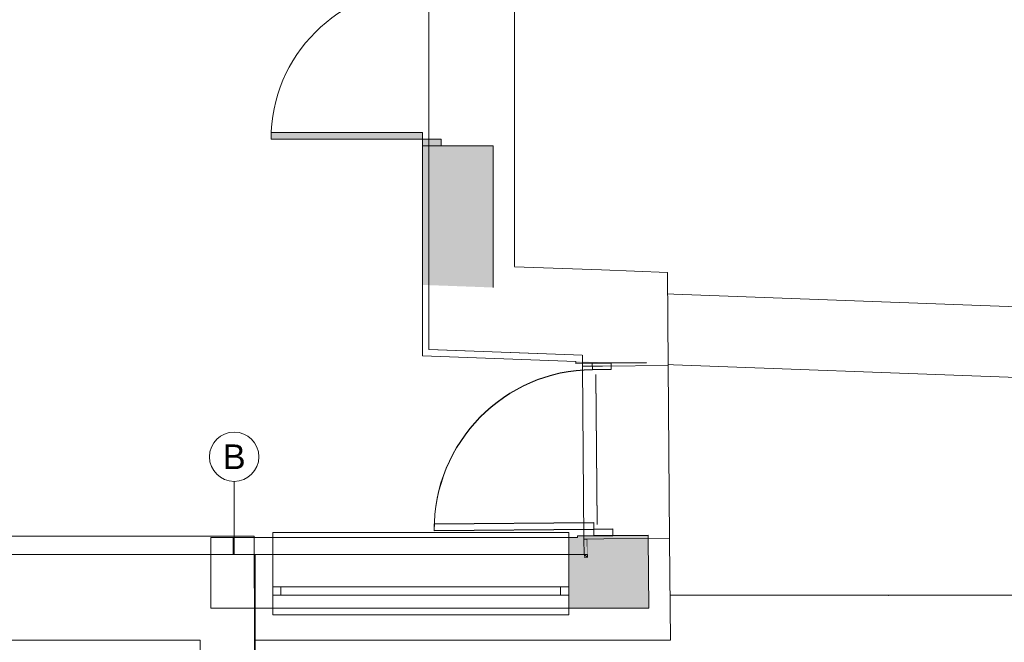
# Model space of a CAD drawing. Header units: millimetres. Extents: x -70539 to 23478, y -51814 to 44720.
# Tile 250 of 256: x -33344 to -27358, y 35495 to 39278. Entities that reach past the tile are written whole.
import ezdxf
from ezdxf.enums import TextEntityAlignment as Align

# ---------------------------------------------------------------- set-up
doc = ezdxf.new("R2010")
doc.units = ezdxf.units.MM
doc.set_wipeout_variables(frame=1)
doc.linetypes.add('A.01 RZUT PARTERU$0$Wipeout_Contour', pattern=[100, 0, -100])
for name, color, linetype, lineweight in [('A.01 RZUT PARTERU$0$201-A Ppoż_Nr_pióra__31', 1, 'Continuous', 30), ('A.01 RZUT PARTERU$0$410-K Osie główne_Nr_pióra__1', 7, 'Continuous', 20), ('XREF', 8, 'Continuous', 9)]:
    doc.layers.add(name, color=color, linetype=linetype, lineweight=lineweight)
for name, color, linetype, lineweight, true_color in [('A.01 RZUT PARTERU$0$410-K Osie główne_Nr_pióra__95', 7, 'Continuous', 20, 0x7c7c7c), ('A.01 RZUT PARTERU$0$420-K Ściany_Nr_pióra__95', 7, 'Continuous', 20, 0x7c7c7c), ('A.01 RZUT PARTERU$0$460 - Stropy_Nr_pióra__95', 7, 'Continuous', 13, 0x7c7c7c), ('A.01 RZUT PARTERU$0$Drzwi Archicad_Nr_pióra__95', 7, 'Continuous', 20, 0x7c7c7c), ('A.01 RZUT PARTERU$0$Nowe_420-K Ściany_Nr_pióra__95', 7, 'Continuous', 20, 0x7c7c7c), ('A.01 RZUT PARTERU$0$Nowe_Drzwi Archicad_Nr_pióra__95', 7, 'Continuous', 20, 0x7c7c7c), ('A.01 RZUT PARTERU$0$Nowe_Okna Archicada_Nr_pióra__95', 7, 'Continuous', 20, 0x7c7c7c), ('A.01 RZUT PARTERU$0$Rozbiórka_420-K Ściany_Nr_pióra__95', 7, 'Continuous', 20, 0x7c7c7c), ('A.01 RZUT PARTERU$0$Rozbiórka_Drzwi Archicad_Nr_pióra__95', 7, 'Continuous', 20, 0x7c7c7c), ('A.01 RZUT PARTERU$0$Rozbiórka_Okna Archicada_Nr_pióra__95', 7, 'Continuous', 20, 0x7c7c7c)]:
    doc.layers.add(name, color=color, linetype=linetype, lineweight=lineweight, true_color=true_color)
doc.layers.add('A.01 RZUT PARTERU$0$420-K Ściany', color=7, linetype='Continuous')
doc.styles.add('A.01 RZUT PARTERU$0$STYL_AUTOMATYCZNY_2', font='arial.ttf')
doc.linetypes.add('A.01 RZUT PARTERU$0$PPOZ REI 60', pattern='A,0,[1,A.01 RZUT PARTERU1.Shx,S=1.984127,R=0,X=0,Y=0],-400,0', length=400)

# ---------------------------------------------------------------- blocks, each defined once
blk = doc.blocks.new('A.01 RZUT PARTERU$0$Drzwi podwójne[8]_1')
at = {"layer": 'A.01 RZUT PARTERU$0$Drzwi Archicad_Nr_pióra__95', "linetype": 'Continuous', "lineweight": 20, "true_color": 0x7c7c7c}
for points in [[(756.47, 3466.97), (756.47, 3462.97), (767.97, 3462.97), (767.97, 3466.97)], [(756.47, 3402.97), (760.47, 3402.97), (760.47, 3462.97), (756.47, 3462.97)], [(664.47, 3310.97), (756.47, 3310.97), (756.47, 3314.97), (664.47, 3314.97)], [(767.97, 3306.97), (767.97, 3310.97), (756.47, 3310.97), (756.47, 3306.97)]]:
    blk.add_hatch(color=8, dxfattribs=at).paths.add_polyline_path(points)
at = {"layer": 'A.01 RZUT PARTERU$0$Drzwi Archicad_Nr_pióra__95', "color": 8, "linetype": 'Continuous', "lineweight": 20, "true_color": 0x7c7c7c}
for p, q in [((756.47, 3466.97), (756.47, 3462.97)), ((767.97, 3466.97), (756.47, 3466.97)), ((756.47, 3466.97), (767.97, 3466.97)), ((756.47, 3466.97), (767.97, 3466.97)), ((767.97, 3462.97), (767.97, 3466.97)), ((767.97, 3466.97), (799.47, 3466.97)), ((756.47, 3462.97), (767.97, 3462.97)), ((756.47, 3402.97), (756.47, 3462.97)), ((756.47, 3462.97), (760.47, 3462.97)), ((760.47, 3462.97), (760.47, 3402.97)), ((760.47, 3402.97), (756.47, 3402.97)), ((756.47, 3314.97), (664.47, 3314.97)), ((664.47, 3314.97), (664.47, 3310.97)), ((664.47, 3310.97), (756.47, 3310.97)), ((756.47, 3310.97), (756.47, 3314.97)), ((767.97, 3310.97), (756.47, 3310.97)), ((756.47, 3310.97), (756.47, 3306.97)), ((767.97, 3306.97), (767.97, 3310.97)), ((756.47, 3306.97), (767.97, 3306.97)), ((756.47, 3306.97), (767.97, 3306.97)), ((756.47, 3306.97), (767.97, 3306.97)), ((767.97, 3306.97), (799.47, 3306.97))]:
    blk.add_line(p, q, dxfattribs=at)
blk.add_arc((756.47, 3310.97), 92, 90, 180, dxfattribs=at)
blk = doc.blocks.new('A.01 RZUT PARTERU')
at = {"color": 8, "lineweight": 5}
blk.add_line((845.52, 3068.97), (665.52, 3068.97), dxfattribs=at)
for p, q in [((856.71, 3068.01), (854.71, 3067.99)), ((854.71, 3067.99), (854.79, 3058.7)), ((856.79, 3058.7), (856.71, 3068.01)), ((854.79, 3058.7), (856.79, 3058.7))]:
    blk.add_line(p, q)
at = {"layer": 'A.01 RZUT PARTERU$0$201-A Ppoż_Nr_pióra__31', "color": 8, "linetype": 'A.01 RZUT PARTERU$0$PPOZ REI 60', "lineweight": 5}
blk.add_line((641.51, 3068.97), (641.51, 2729.08), dxfattribs=at)
at = {"layer": 'A.01 RZUT PARTERU$0$410-K Osie główne_Nr_pióra__95', "color": 8, "linetype": 'Continuous', "lineweight": 5}
for p, q in [((642.06, 3003), (642.06, 3103)), ((6.13, 3033.81), (1039.92, 3033.81)), ((1039.92, 3033.81), (1139.92, 3033.81))]:
    blk.add_line(p, q, dxfattribs=at)
blk.add_circle((642.06, 3118), 15, dxfattribs=at)
blk.add_point((1039.92, 3033.81), dxfattribs=at)
blk.add_point((1039.92, 3033.81), dxfattribs=at)
at = {"layer": 'A.01 RZUT PARTERU$0$420-K Ściany_Nr_pióra__95', "color": 8, "linetype": 'Continuous', "lineweight": 5}
for p, q in [((756.47, 3179.41), (756.47, 3222.44)), ((1591.25, 3191.73), (799.47, 3220.85)), ((756.47, 3179.41), (849.77, 3175.97)), ((892.78, 3174.39), (1589.67, 3148.76)), ((850.75, 3068.97), (845.52, 3068.97)), ((850.74, 3069.76), (850.75, 3068.97))]:
    blk.add_line(p, q, dxfattribs=at)
at = {"layer": 'A.01 RZUT PARTERU$0$420-K Ściany_Nr_pióra__95', "color": 8, "linetype": 'Continuous', "lineweight": 5, "flags": 128}
for points in [[(756.47, 3306.97), (756.47, 3222.44)], [(849.77, 3175.97), (849.77, 3174.97)], [(654.3, 3069.65), (499.38, 3069.65)], [(665.52, 3068.97), (627.87, 3068.97)]]:
    blk.add_lwpolyline(points, dxfattribs=at)
at = {"layer": 'A.01 RZUT PARTERU$0$Nowe_420-K Ściany_Nr_pióra__95', "color": 8, "linetype": 'Continuous', "lineweight": 5}
blk.add_line((850.74, 3069.98), (850.74, 3069.76), dxfattribs=at)
at = {"layer": 'A.01 RZUT PARTERU$0$Nowe_Drzwi Archicad_Nr_pióra__95', "color": 8, "linetype": 'Continuous', "lineweight": 5}
for p, q in [((861.84, 3168.08), (862.68, 3077.09)), ((860.67, 3078.07), (763.67, 3077.17)), ((763.67, 3077.17), (763.71, 3073.17)), ((860.7, 3074.07), (860.67, 3078.07)), ((763.71, 3073.17), (860.7, 3074.07)), ((860.7, 3074.07), (872.2, 3074.17))]:
    blk.add_line(p, q, dxfattribs=at)
at = {"layer": 'A.01 RZUT PARTERU$0$Nowe_Okna Archicada_Nr_pióra__95', "color": 8, "linetype": 'Continuous', "lineweight": 5}
for p, q in [((845.52, 3071.97), (665.52, 3071.97)), ((665.52, 3071.97), (665.52, 3068.97)), ((845.52, 3068.97), (845.52, 3071.97)), ((845.52, 3068.97), (665.52, 3068.97))]:
    blk.add_line(p, q, dxfattribs=at)
at = {"layer": 'A.01 RZUT PARTERU$0$Rozbiórka_420-K Ściany_Nr_pióra__95', "color": 8, "linetype": 'Continuous', "lineweight": 5, "flags": 128}
blk.add_lwpolyline([(849.77, 3174.97), (849.78, 3174.76)], dxfattribs=at)
at = {"layer": 'A.01 RZUT PARTERU$0$Rozbiórka_Drzwi Archicad_Nr_pióra__95', "color": 8, "linetype": 'Continuous', "lineweight": 5}
for p, q in [((861.84, 3167.87), (862.68, 3076.87)), ((860.67, 3077.86), (763.67, 3076.96)), ((763.67, 3076.96), (763.71, 3072.96)), ((860.71, 3073.86), (860.67, 3077.86)), ((763.71, 3072.96), (860.71, 3073.86)), ((860.71, 3073.86), (872.2, 3073.96))]:
    blk.add_line(p, q, dxfattribs=at)
at = {"layer": 'A.01 RZUT PARTERU$0$Rozbiórka_Okna Archicada_Nr_pióra__95', "color": 8, "linetype": 'Continuous', "lineweight": 5}
for p, q in [((845.52, 3071.97), (665.52, 3071.97)), ((665.52, 3071.97), (665.52, 3068.97)), ((845.52, 3068.97), (845.52, 3071.97)), ((845.52, 3068.97), (665.52, 3068.97))]:
    blk.add_line(p, q, dxfattribs=at)
at = {"layer": 'A.01 RZUT PARTERU$0$410-K Osie główne_Nr_pióra__1', "color": 8, "lineweight": 5, "style": 'A.01 RZUT PARTERU$0$STYL_AUTOMATYCZNY_2'}
blk.add_text('B', height=15, dxfattribs=at).set_placement((642.06, 3125.5), align=Align.TOP_CENTER)
at = {"color": 8, "linetype": 'A.01 RZUT PARTERU$0$Wipeout_Contour', "lineweight": 5, "ltscale": 14551.735316}
blk.add_wipeout([(760.47, 3927.78), (760.47, 3185.26), (762.47, 3185.19), (762.47, 3927.78)], dxfattribs=at).dxf.layer = 'A.01 RZUT PARTERU$0$420-K Ściany'
at = {"color": 8, "linetype": 'A.01 RZUT PARTERU$0$Wipeout_Contour', "lineweight": 5, "ltscale": 14575.870717}
blk.add_wipeout([(762.47, 3927.78), (762.47, 3195.2), (772.47, 3194.83), (772.47, 3927.78)], dxfattribs=at).dxf.layer = 'A.01 RZUT PARTERU$0$420-K Ściany'
at = {"color": 8, "linetype": 'A.01 RZUT PARTERU$0$Wipeout_Contour', "lineweight": 5, "ltscale": 12725.272517}
blk.add_wipeout([(856.71, 3068.01), (856.81, 3056.7), (866.81, 3056.7), (866.71, 3068.09)], dxfattribs=at).dxf.layer = 'A.01 RZUT PARTERU$0$420-K Ściany'
at = {"color": 8, "linetype": 'A.01 RZUT PARTERU$0$Wipeout_Contour', "lineweight": 5, "ltscale": 11788.066653}
blk.add_wipeout([(621.38, 3006.65), (621.7, 2747.21), (654.7, 2747.25), (654.38, 3006.65)], dxfattribs=at).dxf.layer = 'A.01 RZUT PARTERU$0$420-K Ściany'
for p, q in [((856.79, 3058.7), (854.79, 3058.7)), ((854.79, 3058.7), (856.81, 3056.7)), ((856.81, 3056.7), (856.79, 3058.7))]:
    blk.add_line(p, q)
at = {"layer": 'A.01 RZUT PARTERU$0$420-K Ściany_Nr_pióra__95', "color": 8, "linetype": 'Continuous', "lineweight": 5}
for p, q in [((756.47, 3306.97), (767.97, 3306.97)), ((850.74, 3069.76), (860.74, 3069.86)), ((854.71, 3067.99), (854.79, 3058.7))]:
    blk.add_line(p, q, dxfattribs=at)
at = {"layer": 'A.01 RZUT PARTERU$0$420-K Ściany_Nr_pióra__95', "color": 8, "linetype": 'Continuous', "lineweight": 5, "flags": 128}
for points in [[(760.47, 3927.78), (760.47, 3185.26)], [(621.38, 3006.65), (621.7, 2747.21)], [(654.7, 2747.25), (654.38, 3006.65)]]:
    blk.add_lwpolyline(points, dxfattribs=at)
at = {"layer": 'A.01 RZUT PARTERU$0$Nowe_Drzwi Archicad_Nr_pióra__95', "color": 8, "linetype": 'Continuous', "lineweight": 5}
for p, q in [((860.74, 3070.07), (860.7, 3074.07)), ((850.74, 3069.98), (860.74, 3070.07))]:
    blk.add_line(p, q, dxfattribs=at)
at = {"layer": 'A.01 RZUT PARTERU$0$Rozbiórka_Drzwi Archicad_Nr_pióra__95', "color": 8, "linetype": 'Continuous', "lineweight": 5}
for p, q in [((860.74, 3069.86), (860.71, 3073.86)), ((850.74, 3069.76), (860.74, 3069.86))]:
    blk.add_line(p, q, dxfattribs=at)
at = {"color": 8, "linetype": 'A.01 RZUT PARTERU$0$Wipeout_Contour', "lineweight": 5, "ltscale": 14579.883116}
blk.add_wipeout([(772.52, 3194.88), (772.52, 3927.78), (772.47, 3927.78), (772.47, 3194.88)], dxfattribs=at).dxf.layer = 'A.01 RZUT PARTERU$0$420-K Ściany'
at = {"color": 8, "linetype": 'A.01 RZUT PARTERU$0$Wipeout_Contour', "lineweight": 5, "ltscale": 12711.613302}
blk.add_wipeout([(866.76, 3068.09), (866.71, 3068.09), (866.89, 3046.7), (866.94, 3046.7)], dxfattribs=at).dxf.layer = 'A.01 RZUT PARTERU$0$420-K Ściany'
at = {"color": 8, "linetype": 'A.01 RZUT PARTERU$0$Wipeout_Contour', "lineweight": 5, "ltscale": 14673.744951}
blk.add_wipeout([(812.52, 3233.43), (812.52, 3927.78), (772.52, 3927.78), (772.52, 3234.9)], dxfattribs=at).dxf.layer = 'A.01 RZUT PARTERU$0$420-K Ściany'
at = {"color": 8, "linetype": 'A.01 RZUT PARTERU$0$Wipeout_Contour', "lineweight": 5, "ltscale": 9823.368363}
blk.add_wipeout([(762.47, 3185.19), (760.47, 3185.26), (760.47, 3183.26)], dxfattribs=at).dxf.layer = 'A.01 RZUT PARTERU$0$420-K Ściany'
at = {"color": 8, "linetype": 'A.01 RZUT PARTERU$0$Wipeout_Contour', "lineweight": 5, "ltscale": 12734.132914}
blk.add_wipeout([(906.76, 3068.43), (866.76, 3068.09), (866.94, 3046.65), (906.94, 3046.65)], dxfattribs=at).dxf.layer = 'A.01 RZUT PARTERU$0$420-K Ściany'
at = {"layer": 'A.01 RZUT PARTERU$0$420-K Ściany_Nr_pióra__95', "linetype": 'Continuous', "lineweight": 5}
blk.add_hatch(color=8, dxfattribs=at).paths.add_polyline_path([(850.74, 3069.76), (850.75, 3068.97), (893.75, 3068.97), (893.74, 3070.16)])
at = {"layer": 'A.01 RZUT PARTERU$0$Nowe_420-K Ściany_Nr_pióra__95', "linetype": 'Continuous', "lineweight": 5}
blk.add_hatch(color=8, dxfattribs=at).paths.add_polyline_path([(850.74, 3069.98), (850.74, 3069.76), (893.74, 3070.16), (893.74, 3070.37)])
at = {"layer": 'A.01 RZUT PARTERU$0$420-K Ściany_Nr_pióra__95', "color": 8, "linetype": 'Continuous', "lineweight": 5}
for p, q in [((767.97, 3306.97), (799.47, 3306.97)), ((860.74, 3069.86), (872.24, 3069.96)), ((872.24, 3069.96), (893.74, 3070.16))]:
    blk.add_line(p, q, dxfattribs=at)
at = {"layer": 'A.01 RZUT PARTERU$0$420-K Ściany_Nr_pióra__95', "color": 8, "linetype": 'Continuous', "lineweight": 5, "flags": 128}
for points in [[(812.52, 3233.43), (812.52, 3927.78)], [(854.71, 3067.99), (856.71, 3068.01), (866.71, 3068.09), (866.76, 3068.09), (906.76, 3068.43)], [(893.75, 3068.97), (893.74, 3070.16)], [(906.94, 3046.65), (906.76, 3068.43)]]:
    blk.add_lwpolyline(points, dxfattribs=at)
at = {"layer": 'A.01 RZUT PARTERU$0$Nowe_420-K Ściany_Nr_pióra__95', "color": 8, "linetype": 'Continuous', "lineweight": 5, "flags": 128}
for points in [[(850.74, 3069.98), (893.74, 3070.37)], [(893.74, 3070.16), (893.74, 3070.37)]]:
    blk.add_lwpolyline(points, dxfattribs=at)
at = {"layer": 'A.01 RZUT PARTERU$0$Nowe_Drzwi Archicad_Nr_pióra__95', "color": 8, "linetype": 'Continuous', "lineweight": 5}
for p, q in [((872.2, 3074.17), (872.24, 3070.17)), ((872.24, 3070.17), (860.74, 3070.07)), ((860.74, 3070.07), (872.24, 3070.17)), ((860.74, 3070.07), (872.24, 3070.17)), ((872.24, 3070.17), (893.74, 3070.37))]:
    blk.add_line(p, q, dxfattribs=at)
at = {"layer": 'A.01 RZUT PARTERU$0$Rozbiórka_Drzwi Archicad_Nr_pióra__95', "color": 8, "linetype": 'Continuous', "lineweight": 5}
for p, q in [((872.2, 3073.96), (872.24, 3069.96)), ((872.24, 3069.96), (860.74, 3069.86)), ((860.74, 3069.86), (872.24, 3069.96)), ((860.74, 3069.86), (872.24, 3069.96)), ((872.24, 3069.96), (893.74, 3070.16))]:
    blk.add_line(p, q, dxfattribs=at)
at = {"layer": 'A.01 RZUT PARTERU$0$Drzwi Archicad_Nr_pióra__95', "color": 8, "linetype": 'Continuous', "lineweight": 5}
blk.add_blockref('A.01 RZUT PARTERU$0$Drzwi podwójne[8]_1', (0, 0), dxfattribs=at)
at = {"color": 8, "linetype": 'A.01 RZUT PARTERU$0$Wipeout_Contour', "lineweight": 5, "ltscale": 9847.54569}
blk.add_wipeout([(772.47, 3194.83), (762.47, 3195.2), (762.47, 3185.19)], dxfattribs=at).dxf.layer = 'A.01 RZUT PARTERU$0$420-K Ściany'
at = {"color": 8, "linetype": 'A.01 RZUT PARTERU$0$Wipeout_Contour', "lineweight": 5, "ltscale": 9519.721162}
blk.add_wipeout([(866.81, 3056.7), (856.81, 3056.7), (866.89, 3046.7)], dxfattribs=at).dxf.layer = 'A.01 RZUT PARTERU$0$420-K Ściany'
for p, q in [((856.81, 3056.7), (854.79, 3058.7)), ((854.79, 3058.7), (854.81, 3056.7)), ((854.81, 3056.7), (856.81, 3056.7))]:
    blk.add_line(p, q)
at = {"color": 8, "linetype": 'A.01 RZUT PARTERU$0$Wipeout_Contour', "lineweight": 5, "ltscale": 9861.341984}
blk.add_wipeout([(772.47, 3194.88), (772.47, 3194.83), (772.52, 3194.88)], dxfattribs=at).dxf.layer = 'A.01 RZUT PARTERU$0$420-K Ściany'
at = {"color": 8, "linetype": 'A.01 RZUT PARTERU$0$Wipeout_Contour', "lineweight": 5, "ltscale": 9820.681848}
blk.add_wipeout([(762.47, 3185.19), (760.47, 3183.26), (762.47, 3183.19)], dxfattribs=at).dxf.layer = 'A.01 RZUT PARTERU$0$420-K Ściany'
at = {"color": 8, "linetype": 'A.01 RZUT PARTERU$0$Wipeout_Contour', "lineweight": 5, "ltscale": 9503.219983}
blk.add_wipeout([(866.94, 3046.7), (866.89, 3046.7), (866.94, 3046.65)], dxfattribs=at).dxf.layer = 'A.01 RZUT PARTERU$0$420-K Ściany'
at = {"color": 8, "linetype": 'A.01 RZUT PARTERU$0$Wipeout_Contour', "lineweight": 5, "ltscale": 9947.341401}
blk.add_wipeout([(772.52, 3234.9), (772.52, 3194.88), (812.52, 3233.43)], dxfattribs=at).dxf.layer = 'A.01 RZUT PARTERU$0$420-K Ściany'
at = {"color": 8, "linetype": 'A.01 RZUT PARTERU$0$Wipeout_Contour', "lineweight": 5, "ltscale": 13135.246167}
blk.add_wipeout([(853.76, 3181.83), (762.47, 3185.19), (762.47, 3183.19), (853.78, 3179.83)], dxfattribs=at).dxf.layer = 'A.01 RZUT PARTERU$0$420-K Ściany'
at = {"color": 8, "linetype": 'A.01 RZUT PARTERU$0$Wipeout_Contour', "lineweight": 5, "ltscale": 12546.270513}
blk.add_wipeout([(499.38, 3058.7), (499.38, 3056.7), (854.81, 3056.7), (854.79, 3058.7)], dxfattribs=at).dxf.layer = 'A.01 RZUT PARTERU$0$420-K Ściany'
at = {"color": 8, "linetype": 'A.01 RZUT PARTERU$0$Wipeout_Contour', "lineweight": 5, "ltscale": 9487.273719}
blk.add_wipeout([(906.94, 3046.65), (866.94, 3046.65), (907.28, 3006.65)], dxfattribs=at).dxf.layer = 'A.01 RZUT PARTERU$0$420-K Ściany'
at = {"color": 8, "linetype": 'A.01 RZUT PARTERU$0$Wipeout_Contour', "lineweight": 5, "ltscale": 9838.663337}
blk.add_wipeout([(772.47, 3194.83), (762.47, 3185.19), (772.47, 3184.82)], dxfattribs=at).dxf.layer = 'A.01 RZUT PARTERU$0$420-K Ściany'
at = {"color": 8, "linetype": 'A.01 RZUT PARTERU$0$Wipeout_Contour', "lineweight": 5, "ltscale": 9506.707269}
blk.add_wipeout([(866.89, 3046.7), (856.81, 3056.7), (856.89, 3046.7)], dxfattribs=at).dxf.layer = 'A.01 RZUT PARTERU$0$420-K Ściany'
at = {"layer": 'A.01 RZUT PARTERU$0$420-K Ściany_Nr_pióra__95', "color": 8, "linetype": 'Continuous', "lineweight": 5, "flags": 128}
blk.add_lwpolyline([(760.47, 3183.26), (760.47, 3185.26)], dxfattribs=at)
at = {"color": 8, "linetype": 'A.01 RZUT PARTERU$0$Wipeout_Contour', "lineweight": 5, "ltscale": 13163.356573}
blk.add_wipeout([(855.68, 3191.77), (772.47, 3194.83), (772.47, 3184.82), (855.76, 3181.76)], dxfattribs=at).dxf.layer = 'A.01 RZUT PARTERU$0$420-K Ściany'
at = {"color": 8, "linetype": 'A.01 RZUT PARTERU$0$Wipeout_Contour', "lineweight": 5, "ltscale": 12523.978871}
blk.add_wipeout([(499.38, 3056.7), (499.38, 3046.7), (856.89, 3046.7), (856.81, 3056.7)], dxfattribs=at).dxf.layer = 'A.01 RZUT PARTERU$0$420-K Ściany'
at = {"color": 8, "linetype": 'A.01 RZUT PARTERU$0$Wipeout_Contour', "lineweight": 5, "ltscale": 9502.465609}
blk.add_wipeout([(866.94, 3046.65), (866.89, 3046.7), (866.89, 3046.65)], dxfattribs=at).dxf.layer = 'A.01 RZUT PARTERU$0$420-K Ściany'
at = {"layer": 'A.01 RZUT PARTERU$0$420-K Ściany_Nr_pióra__95', "color": 8, "linetype": 'Continuous', "lineweight": 5, "flags": 128}
for points in [[(760.47, 3183.26), (853.78, 3179.83)], [(854.79, 3058.7), (499.38, 3058.7)]]:
    blk.add_lwpolyline(points, dxfattribs=at)
at = {"color": 8, "linetype": 'A.01 RZUT PARTERU$0$Wipeout_Contour', "lineweight": 5, "ltscale": 9860.167761}
blk.add_wipeout([(772.52, 3194.88), (772.47, 3194.83), (772.52, 3194.83)], dxfattribs=at).dxf.layer = 'A.01 RZUT PARTERU$0$420-K Ściany'
at = {"color": 8, "linetype": 'A.01 RZUT PARTERU$0$Wipeout_Contour', "lineweight": 5, "ltscale": 12509.851828}
blk.add_wipeout([(866.89, 3046.7), (499.38, 3046.7), (499.38, 3046.65), (866.89, 3046.65)], dxfattribs=at).dxf.layer = 'A.01 RZUT PARTERU$0$420-K Ściany'
at = {"color": 8, "linetype": 'A.01 RZUT PARTERU$0$Wipeout_Contour', "lineweight": 5, "ltscale": 13187.348066}
blk.add_wipeout([(865.68, 3191.45), (772.52, 3194.88), (772.52, 3194.83), (865.68, 3191.4)], dxfattribs=at).dxf.layer = 'A.01 RZUT PARTERU$0$420-K Ściany'
at = {"color": 8, "linetype": 'A.01 RZUT PARTERU$0$Wipeout_Contour', "lineweight": 5, "ltscale": 9882.244986}
blk.add_wipeout([(853.76, 3181.83), (853.78, 3179.83), (855.76, 3181.76)], dxfattribs=at).dxf.layer = 'A.01 RZUT PARTERU$0$420-K Ściany'
at = {"color": 8, "linetype": 'A.01 RZUT PARTERU$0$Wipeout_Contour', "lineweight": 5, "ltscale": 9437.048948}
blk.add_wipeout([(907.28, 3006.65), (866.94, 3046.65), (867.28, 3006.65)], dxfattribs=at).dxf.layer = 'A.01 RZUT PARTERU$0$420-K Ściany'
at = {"layer": 'A.01 RZUT PARTERU$0$420-K Ściany_Nr_pióra__95', "color": 8, "linetype": 'Continuous', "lineweight": 5, "flags": 128}
for points in [[(894.15, 3025.97), (893.75, 3068.97)], [(907.28, 3006.65), (906.94, 3046.65)]]:
    blk.add_lwpolyline(points, dxfattribs=at)
at = {"color": 8, "linetype": 'A.01 RZUT PARTERU$0$Wipeout_Contour', "lineweight": 5, "ltscale": 9915.487664}
blk.add_wipeout([(812.52, 3233.43), (772.52, 3194.88), (812.52, 3193.41)], dxfattribs=at).dxf.layer = 'A.01 RZUT PARTERU$0$420-K Ściany'
at = {"color": 8, "linetype": 'A.01 RZUT PARTERU$0$Wipeout_Contour', "lineweight": 5, "ltscale": 12431.951678}
blk.add_wipeout([(866.94, 3046.65), (499.38, 3046.65), (499.38, 3006.65), (867.28, 3006.65)], dxfattribs=at).dxf.layer = 'A.01 RZUT PARTERU$0$420-K Ściany'
at = {"layer": 'A.01 RZUT PARTERU$0$420-K Ściany_Nr_pióra__95', "linetype": 'Continuous', "lineweight": 5}
for points in [[(756.47, 3306.97), (756.47, 3222.44), (799.47, 3220.85), (799.47, 3306.97)], [(893.75, 3068.97), (850.75, 3068.97), (894.15, 3025.97)], [(850.75, 3068.97), (851.15, 3025.97), (894.15, 3025.97)]]:
    blk.add_hatch(color=8, dxfattribs=at).paths.add_polyline_path(points)
at = {"color": 8, "lineweight": 5}
for p, q in [((665.52, 3068.97), (665.52, 3025.97)), ((845.52, 3025.97), (845.52, 3068.97)), ((665.52, 3025.97), (845.52, 3025.97))]:
    blk.add_line(p, q, dxfattribs=at)
at = {"layer": 'A.01 RZUT PARTERU$0$420-K Ściany_Nr_pióra__95', "color": 8, "linetype": 'Continuous', "lineweight": 5, "flags": 128}
for points in [[(799.47, 3220.85), (799.47, 3306.97)], [(627.87, 3068.97), (627.87, 3025.97)], [(654.3, 3069.65), (654.38, 3006.65)], [(627.87, 3025.97), (665.52, 3025.97)], [(845.52, 3025.97), (894.15, 3025.97)], [(499.38, 3006.65), (621.38, 3006.65)], [(499.38, 3006.65), (621.38, 3006.65)], [(654.38, 3006.65), (907.28, 3006.65)]]:
    blk.add_lwpolyline(points, dxfattribs=at)
at = {"layer": 'A.01 RZUT PARTERU$0$420-K Ściany_Nr_pióra__95', "color": 8, "linetype": 'Continuous', "lineweight": 5, "extrusion": (0, 0, -1)}
for points in [[(-851.15, 3025.97), (-845.52, 3068.97), (-845.52, 3025.97)], [(-845.52, 3068.97), (-851.15, 3025.97), (-850.75, 3068.97)]]:
    blk.add_solid(points, dxfattribs=at)
at = {"layer": 'A.01 RZUT PARTERU$0$460 - Stropy_Nr_pióra__95', "color": 8, "linetype": 'Continuous', "lineweight": 5, "flags": 128}
blk.add_lwpolyline([(6.75, 7.87), (658.57, 7.05), (655.73, 2276.77), (1099.75, 2276.77), (1099.75, 2747.25), (655.14, 2747.25), (654.75, 3058.7), (10.58, 3058.7)], close=True, dxfattribs=at)
at = {"layer": 'A.01 RZUT PARTERU$0$Nowe_420-K Ściany_Nr_pióra__95', "color": 8, "linetype": 'Continuous', "lineweight": 5}
for p, q in [((665.52, 3068.97), (665.52, 3025.97)), ((845.52, 3025.97), (845.52, 3068.97))]:
    blk.add_line(p, q, dxfattribs=at)
at = {"layer": 'A.01 RZUT PARTERU$0$Nowe_Okna Archicada_Nr_pióra__95', "color": 8, "linetype": 'Continuous', "lineweight": 5}
for p, q in [((665.52, 3068.97), (665.52, 3038.97)), ((845.52, 3068.97), (845.52, 3038.97)), ((670.52, 3038.97), (665.52, 3038.97)), ((665.52, 3038.97), (665.52, 3033.97)), ((665.52, 3038.97), (665.52, 3033.97)), ((670.52, 3033.97), (670.52, 3038.97)), ((840.52, 3038.97), (670.52, 3038.97)), ((845.52, 3038.97), (840.52, 3038.97)), ((840.52, 3038.97), (840.52, 3033.97)), ((845.52, 3038.97), (845.52, 3033.97)), ((845.52, 3038.97), (845.52, 3033.97)), ((665.52, 3033.97), (670.52, 3033.97)), ((665.52, 3033.97), (665.52, 3025.97)), ((670.52, 3033.97), (840.52, 3033.97)), ((840.52, 3033.97), (845.52, 3033.97)), ((845.52, 3033.97), (845.52, 3025.97)), ((665.52, 3021.97), (665.52, 3025.97)), ((845.52, 3025.97), (665.52, 3025.97)), ((845.52, 3025.97), (845.52, 3021.97)), ((845.52, 3021.97), (665.52, 3021.97))]:
    blk.add_line(p, q, dxfattribs=at)
at = {"layer": 'A.01 RZUT PARTERU$0$Rozbiórka_420-K Ściany_Nr_pióra__95', "color": 8, "linetype": 'Continuous', "lineweight": 5}
for p, q in [((665.52, 3068.97), (665.52, 3025.97)), ((845.52, 3025.97), (845.52, 3068.97))]:
    blk.add_line(p, q, dxfattribs=at)
at = {"layer": 'A.01 RZUT PARTERU$0$Rozbiórka_Okna Archicada_Nr_pióra__95', "color": 8, "linetype": 'Continuous', "lineweight": 5}
for p, q in [((665.52, 3068.97), (665.52, 3038.97)), ((845.52, 3068.97), (845.52, 3038.97)), ((670.52, 3038.97), (665.52, 3038.97)), ((665.52, 3038.97), (665.52, 3033.97)), ((665.52, 3038.97), (665.52, 3033.97)), ((670.52, 3033.97), (670.52, 3038.97)), ((840.52, 3038.97), (670.52, 3038.97)), ((845.52, 3038.97), (840.52, 3038.97)), ((840.52, 3038.97), (840.52, 3033.97)), ((845.52, 3038.97), (845.52, 3033.97)), ((845.52, 3038.97), (845.52, 3033.97)), ((665.52, 3033.97), (670.52, 3033.97)), ((665.52, 3033.97), (665.52, 3025.97)), ((670.52, 3033.97), (840.52, 3033.97)), ((840.52, 3033.97), (845.52, 3033.97)), ((845.52, 3033.97), (845.52, 3025.97)), ((665.52, 3021.97), (665.52, 3025.97)), ((845.52, 3025.97), (665.52, 3025.97)), ((845.52, 3025.97), (845.52, 3021.97)), ((845.52, 3021.97), (665.52, 3021.97))]:
    blk.add_line(p, q, dxfattribs=at)
at = {"color": 8, "linetype": 'A.01 RZUT PARTERU$0$Wipeout_Contour', "lineweight": 5, "ltscale": 13281.250148}
blk.add_wipeout([(865.4, 3231.49), (812.52, 3233.43), (812.52, 3193.41), (865.73, 3191.45)], dxfattribs=at).dxf.layer = 'A.01 RZUT PARTERU$0$420-K Ściany'
at = {"layer": 'A.01 RZUT PARTERU$0$420-K Ściany_Nr_pióra__95', "color": 8, "linetype": 'Continuous', "lineweight": 5, "flags": 128}
blk.add_lwpolyline([(865.4, 3231.49), (812.52, 3233.43)], dxfattribs=at)
at = {"color": 8, "linetype": 'A.01 RZUT PARTERU$0$Wipeout_Contour', "lineweight": 5, "ltscale": 9906.611226}
blk.add_wipeout([(865.68, 3191.4), (855.68, 3191.77), (855.76, 3181.76)], dxfattribs=at).dxf.layer = 'A.01 RZUT PARTERU$0$420-K Ściany'
at = {"color": 8, "linetype": 'A.01 RZUT PARTERU$0$Wipeout_Contour', "lineweight": 5, "ltscale": 9920.863771}
blk.add_wipeout([(865.68, 3191.45), (865.68, 3191.4), (865.73, 3191.45)], dxfattribs=at).dxf.layer = 'A.01 RZUT PARTERU$0$420-K Ściany'
at = {"color": 8, "linetype": 'A.01 RZUT PARTERU$0$Wipeout_Contour', "lineweight": 5, "ltscale": 9879.614182}
blk.add_wipeout([(853.78, 3179.83), (855.78, 3179.76), (855.76, 3181.76)], dxfattribs=at).dxf.layer = 'A.01 RZUT PARTERU$0$420-K Ściany'
at = {"color": 8, "linetype": 'A.01 RZUT PARTERU$0$Wipeout_Contour', "lineweight": 5, "ltscale": 10007.237334}
blk.add_wipeout([(865.4, 3231.49), (865.73, 3191.45), (905.41, 3230.02)], dxfattribs=at).dxf.layer = 'A.01 RZUT PARTERU$0$420-K Ściany'
at = {"color": 8, "linetype": 'A.01 RZUT PARTERU$0$Wipeout_Contour', "lineweight": 5, "ltscale": 13157.607567}
blk.add_wipeout([(853.78, 3179.83), (853.84, 3172.99), (855.84, 3173), (855.78, 3179.76)], dxfattribs=at).dxf.layer = 'A.01 RZUT PARTERU$0$420-K Ściany'
at = {"color": 8, "linetype": 'A.01 RZUT PARTERU$0$Wipeout_Contour', "lineweight": 5, "ltscale": 9898.071991}
blk.add_wipeout([(855.76, 3181.76), (865.77, 3181.39), (865.68, 3191.4)], dxfattribs=at).dxf.layer = 'A.01 RZUT PARTERU$0$420-K Ściany'
at = {"color": 8, "linetype": 'A.01 RZUT PARTERU$0$Wipeout_Contour', "lineweight": 5, "ltscale": 9919.675304}
blk.add_wipeout([(865.68, 3191.4), (865.73, 3191.4), (865.73, 3191.45)], dxfattribs=at).dxf.layer = 'A.01 RZUT PARTERU$0$420-K Ściany'
at = {"color": 8, "linetype": 'A.01 RZUT PARTERU$0$Wipeout_Contour', "lineweight": 5, "ltscale": 13167.382074}
blk.add_wipeout([(865.77, 3181.39), (855.76, 3181.76), (855.84, 3173), (865.84, 3173.09)], dxfattribs=at).dxf.layer = 'A.01 RZUT PARTERU$0$420-K Ściany'
at = {"layer": 'A.01 RZUT PARTERU$0$420-K Ściany_Nr_pióra__95', "color": 8, "linetype": 'Continuous', "lineweight": 5}
blk.add_line((849.77, 3174.97), (859.77, 3175.06), dxfattribs=at)
at = {"layer": 'A.01 RZUT PARTERU$0$420-K Ściany_Nr_pióra__95', "color": 8, "linetype": 'Continuous', "lineweight": 5, "flags": 128}
for points in [[(853.78, 3179.83), (853.84, 3172.99)], [(853.84, 3172.99), (854.71, 3067.99)]]:
    blk.add_lwpolyline(points, dxfattribs=at)
at = {"layer": 'A.01 RZUT PARTERU$0$Nowe_Drzwi Archicad_Nr_pióra__95', "color": 8, "linetype": 'Continuous', "lineweight": 5}
for p in [(849.77, 3174.97), (859.81, 3171.06)]:
    blk.add_line(p, (859.77, 3175.06), dxfattribs=at)
blk.add_arc((860.7, 3074.07), 97, 90.52692, 180.52692, dxfattribs=at)
at = {"layer": 'A.01 RZUT PARTERU$0$Rozbiórka_Drzwi Archicad_Nr_pióra__95', "color": 8, "linetype": 'Continuous', "lineweight": 5}
for p in [(849.78, 3174.76), (859.81, 3170.85)]:
    blk.add_line(p, (859.78, 3174.85), dxfattribs=at)
blk.add_arc((860.71, 3073.86), 97, 90.52692, 180.52692, dxfattribs=at)
at = {"color": 8, "linetype": 'A.01 RZUT PARTERU$0$Wipeout_Contour', "lineweight": 5, "ltscale": 13191.670856}
blk.add_wipeout([(865.73, 3191.4), (865.68, 3191.4), (865.84, 3173.09), (865.89, 3173.09)], dxfattribs=at).dxf.layer = 'A.01 RZUT PARTERU$0$420-K Ściany'
at = {"color": 8, "linetype": 'A.01 RZUT PARTERU$0$Wipeout_Contour', "lineweight": 5, "ltscale": 9976.794683}
blk.add_wipeout([(865.73, 3191.45), (905.75, 3189.98), (905.41, 3230.02)], dxfattribs=at).dxf.layer = 'A.01 RZUT PARTERU$0$420-K Ściany'
at = {"layer": 'A.01 RZUT PARTERU$0$420-K Ściany_Nr_pióra__95', "color": 8, "linetype": 'Continuous', "lineweight": 5, "flags": 128}
blk.add_lwpolyline([(905.41, 3230.02), (865.4, 3231.49)], dxfattribs=at)
at = {"color": 8, "linetype": 'A.01 RZUT PARTERU$0$Wipeout_Contour', "lineweight": 5, "ltscale": 13212.090136}
blk.add_wipeout([(865.73, 3191.45), (865.89, 3173.09), (905.89, 3173.42), (905.75, 3189.98)], dxfattribs=at).dxf.layer = 'A.01 RZUT PARTERU$0$420-K Ściany'
at = {"layer": 'A.01 RZUT PARTERU$0$420-K Ściany_Nr_pióra__95', "linetype": 'Continuous', "lineweight": 5}
blk.add_hatch(color=8, dxfattribs=at).paths.add_polyline_path([(849.77, 3175.97), (849.77, 3174.97), (871.6, 3175.17)])
at = {"layer": 'A.01 RZUT PARTERU$0$Rozbiórka_420-K Ściany_Nr_pióra__95', "linetype": 'Continuous', "lineweight": 5}
blk.add_hatch(color=8, dxfattribs=at).paths.add_polyline_path([(849.77, 3174.97), (849.78, 3174.76), (876.19, 3175), (871.6, 3175.17)])
at = {"layer": 'A.01 RZUT PARTERU$0$420-K Ściany_Nr_pióra__95', "color": 8, "linetype": 'Continuous', "lineweight": 5}
for p, q in [((859.77, 3175.06), (871.27, 3175.17)), ((871.27, 3175.17), (892.77, 3175.37))]:
    blk.add_line(p, q, dxfattribs=at)
at = {"layer": 'A.01 RZUT PARTERU$0$420-K Ściany_Nr_pióra__95', "color": 8, "linetype": 'Continuous', "lineweight": 5, "flags": 128}
for points in [[(905.89, 3173.42), (905.41, 3230.02)], [(905.89, 3173.42), (865.89, 3173.09), (865.84, 3173.09), (855.84, 3173), (853.84, 3172.99)], [(906.76, 3068.43), (905.89, 3173.42)]]:
    blk.add_lwpolyline(points, dxfattribs=at)
at = {"layer": 'A.01 RZUT PARTERU$0$Nowe_Drzwi Archicad_Nr_pióra__95', "color": 8, "linetype": 'Continuous', "lineweight": 5}
for p, q in [((859.77, 3175.06), (871.27, 3175.17)), ((859.77, 3175.06), (871.27, 3175.17)), ((859.77, 3175.06), (871.27, 3175.17)), ((871.27, 3175.17), (892.77, 3175.37)), ((871.27, 3175.17), (871.31, 3171.17)), ((871.31, 3171.17), (859.81, 3171.06))]:
    blk.add_line(p, q, dxfattribs=at)
at = {"layer": 'A.01 RZUT PARTERU$0$Rozbiórka_420-K Ściany_Nr_pióra__95', "color": 8, "linetype": 'Continuous', "lineweight": 5, "flags": 128}
blk.add_lwpolyline([(876.19, 3175), (849.78, 3174.76)], dxfattribs=at)
at = {"layer": 'A.01 RZUT PARTERU$0$Rozbiórka_Drzwi Archicad_Nr_pióra__95', "color": 8, "linetype": 'Continuous', "lineweight": 5}
for p, q in [((859.78, 3174.85), (871.28, 3174.96)), ((859.78, 3174.85), (871.28, 3174.96)), ((859.78, 3174.85), (871.28, 3174.96)), ((871.28, 3174.96), (892.77, 3175.15)), ((871.28, 3174.96), (871.31, 3170.96)), ((871.31, 3170.96), (859.81, 3170.85))]:
    blk.add_line(p, q, dxfattribs=at)

msp = doc.modelspace()

# ---------------------------------------------------------------- block references
at = {"layer": 'XREF', "xscale": 10, "yscale": 10, "zscale": 10}
msp.add_blockref('A.01 RZUT PARTERU', (-38460.6, 5442.3), dxfattribs=at)

doc.saveas('drawing.dxf')
